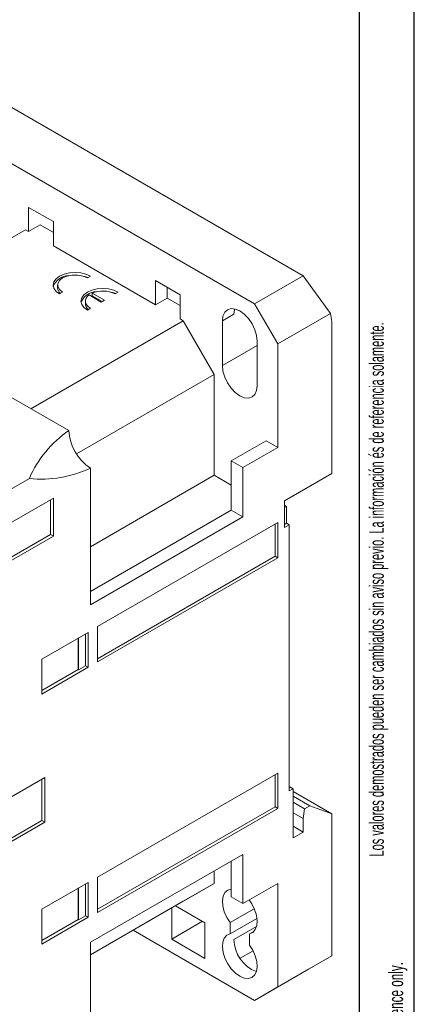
# Model space of a CAD drawing. Header units: millimetres. Extents: x 0 to 420, y 0 to 297.
# Tile 12 of 13: x 384 to 420, y 55 to 145. Entities that reach past the tile are written whole.
import ezdxf

# ---------------------------------------------------------------- set-up
doc = ezdxf.new("R2010")
doc.units = ezdxf.units.MM
doc.layers.add('FORMATO', color=7, linetype='Continuous')
doc.styles.add('SLDTEXTSTYLE1', font='TXT', dxfattribs={"width": 0.605})
doc.styles.add('SLDTEXTSTYLE2', font='TXT', dxfattribs={"width": 0.569583})

# ---------------------------------------------------------------- blocks, each defined once
blk = doc.blocks.new('SW_NOTE_0')
at = {"color": 0, "linetype": 'Continuous', "lineweight": 0, "attachment_point": 1, "rotation": 90}
for s, insert, char_height, style in [('Sujeito a alteração sem aviso prévio. As informações contidas são valores de referência.                                                           Los valores demostrados pueden ser cambiados sin aviso previo. La información és de referencia solamente.', (-1.705, 0), 1.322917, 'SLDTEXTSTYLE2'), ('The values shown are subject to change without prior notice. The information is for reference only.', (0.059, 0), 1.32292, 'SLDTEXTSTYLE1')]:
    blk.add_mtext(s, dxfattribs=dict(at, insert=insert, char_height=char_height, style=style))

msp = doc.modelspace()

# ---------------------------------------------------------------- linework, layer by layer
at = {"color": 7, "linetype": 'Continuous', "lineweight": 15}
for p, q in [((409.843, 121.531), (382.407, 137.369)), ((405.391, 118.961), (377.956, 134.8)), ((384.744, 127.778), (387.007, 126.472)), ((384.744, 125.573), (384.744, 127.778)), ((384.744, 125.573), (385.805, 126.186)), ((387.007, 125.492), (385.805, 126.186)), ((387.007, 126.472), (387.007, 124.267)), ((384.461, 125.737), (370.319, 117.573)), ((384.744, 125.573), (384.461, 125.737)), ((396.341, 118.879), (387.007, 124.267)), ((387.387, 120.675), (387.387, 120.43)), ((390.118, 121.328), (390.401, 121.491)), ((396.341, 121.084), (398.603, 119.777)), ((396.341, 118.879), (396.341, 121.084)), ((405.391, 118.961), (409.843, 121.531)), ((409.843, 121.531), (412.338, 118.073)), ((387.572, 119.859), (387.855, 120.022)), ((390.268, 119.772), (391.391, 119.124)), ((391.674, 119.287), (390.551, 119.935)), ((390.551, 119.69), (390.551, 119.935)), ((392.664, 119.859), (392.946, 120.022)), ((397.401, 119.491), (397.401, 120.471)), ((398.603, 119.777), (398.603, 117.573)), ((389.932, 119.205), (389.932, 118.96)), ((391.461, 119.165), (390.551, 119.69)), ((391.391, 119.124), (391.674, 119.287)), ((396.341, 118.879), (397.401, 119.491)), ((398.603, 118.797), (397.401, 119.491)), ((407.513, 115.287), (405.391, 118.961)), ((390.118, 118.389), (390.401, 118.552)), ((402.457, 117.389), (403.518, 118.002)), ((412.338, 118.073), (407.513, 115.287)), ((412.338, 118.073), (412.463, 117.328)), ((384.957, 109.368), (398.886, 117.409)), ((398.886, 117.409), (398.603, 117.573)), ((398.886, 117.409), (401.715, 112.51)), ((402.457, 113.307), (402.457, 117.389)), ((412.463, 103.447), (412.463, 117.328)), ((405.639, 115.552), (405.639, 111.47)), ((407.513, 105.815), (407.513, 115.287)), ((388.426, 107.365), (379.511, 112.511)), ((401.715, 112.51), (389.115, 105.237)), ((401.715, 103.283), (401.715, 112.51)), ((406.452, 106.428), (403.27, 104.591)), ((406.452, 106.428), (407.513, 105.815)), ((407.513, 105.815), (404.331, 103.978)), ((403.27, 104.591), (404.331, 103.978)), ((403.27, 104.591), (403.27, 100.1)), ((390.401, 91.446), (390.401, 103.945)), ((404.331, 103.978), (404.331, 99.487)), ((381.633, 101.163), (384.812, 102.999)), ((390.401, 96.752), (401.715, 103.283)), ((403.27, 102.385), (401.715, 103.283)), ((408.149, 100.957), (412.463, 103.447)), ((382.623, 98.673), (387.007, 101.204)), ((386.736, 101.047), (386.736, 97.869)), ((387.007, 101.204), (387.007, 97.713)), ((408.149, 100.957), (408.149, 98.507)), ((403.27, 100.1), (390.401, 92.67)), ((403.27, 100.1), (404.331, 99.487)), ((408.329, 100.432), (408.149, 100.536)), ((408.149, 100.329), (408.329, 100.432)), ((408.329, 98.894), (408.329, 100.432)), ((404.331, 99.487), (390.401, 91.446)), ((407.513, 98.956), (391.037, 89.445)), ((407.268, 95.872), (407.268, 98.815)), ((407.513, 95.731), (407.513, 98.956)), ((408.329, 98.894), (408.149, 98.79)), ((408.149, 98.507), (408.573, 98.752)), ((408.573, 98.752), (408.329, 98.894)), ((408.573, 98.752), (408.573, 74.419)), ((386.736, 97.869), (382.623, 95.495)), ((387.007, 97.713), (382.623, 95.182)), ((386.736, 97.869), (387.007, 97.713)), ((391.037, 86.503), (407.268, 95.872)), ((391.037, 86.22), (407.513, 95.731)), ((407.268, 95.872), (407.513, 95.731)), ((391.037, 89.445), (391.037, 86.22)), ((390.189, 88.914), (385.946, 86.465)), ((389.282, 85.519), (389.282, 88.391)), ((389.307, 85.504), (389.307, 88.406)), ((389.944, 85.871), (389.944, 88.773)), ((390.189, 85.73), (390.189, 88.914)), ((385.946, 86.465), (385.946, 83.281)), ((385.946, 83.281), (390.189, 85.73)), ((389.307, 85.504), (389.944, 85.871)), ((389.944, 85.871), (390.189, 85.73)), ((385.946, 83.593), (389.282, 85.519)), ((389.307, 85.504), (389.282, 85.519)), ((386.229, 75.646), (379.511, 71.768)), ((386.229, 71.563), (386.229, 75.646)), ((407.513, 76.052), (391.037, 66.541)), ((407.268, 72.968), (407.268, 75.911)), ((407.513, 72.827), (407.513, 76.052)), ((385.958, 71.72), (385.958, 75.49)), ((408.573, 74.827), (408.927, 74.623)), ((408.927, 74.623), (408.573, 74.419)), ((408.927, 74.623), (408.927, 70.132)), ((412.463, 72.337), (408.927, 74.378)), ((410.466, 73.062), (408.927, 73.95)), ((391.037, 63.599), (407.268, 72.968)), ((407.268, 72.968), (407.513, 72.827)), ((408.927, 73.379), (409.971, 72.776)), ((410.466, 73.062), (409.971, 72.776)), ((410.466, 73.062), (412.463, 72.337)), ((391.037, 63.316), (407.513, 72.827)), ((408.927, 72.418), (409.846, 71.888)), ((409.971, 72.776), (409.846, 71.888)), ((412.463, 59.354), (412.463, 72.337)), ((379.511, 67.685), (386.229, 71.563)), ((381.362, 69.066), (385.958, 71.72)), ((386.229, 71.563), (385.958, 71.72)), ((409.846, 70.663), (408.927, 71.194)), ((409.846, 70.663), (409.846, 71.888)), ((408.927, 70.132), (409.846, 70.663)), ((390.401, 60.581), (404.331, 68.622)), ((404.331, 68.622), (404.331, 64.131)), ((403.27, 68.01), (403.27, 64.743)), ((401.715, 65.968), (401.715, 67.112)), ((390.189, 66.051), (385.946, 63.602)), ((389.944, 63.008), (389.944, 65.91)), ((390.189, 62.867), (390.189, 66.051)), ((390.401, 59.436), (401.715, 65.968)), ((391.037, 66.541), (391.037, 63.316)), ((401.715, 65.968), (398.886, 64.334)), ((404.331, 64.131), (407.513, 65.968)), ((407.513, 56.496), (407.513, 65.968)), ((389.282, 65.528), (389.282, 62.656)), ((389.307, 62.641), (389.307, 65.543)), ((398.886, 64.334), (390.401, 59.436)), ((398.179, 63.926), (400.866, 62.375)), ((403.27, 64.743), (404.331, 64.131)), ((385.946, 63.602), (385.946, 60.418)), ((397.825, 60.864), (397.825, 63.722)), ((403.164, 62.378), (405.371, 63.652)), ((385.946, 60.418), (390.189, 62.867)), ((385.946, 60.73), (389.282, 62.656)), ((389.307, 62.641), (389.282, 62.656)), ((389.307, 62.641), (389.944, 63.008)), ((389.944, 63.008), (390.189, 62.867)), ((400.654, 62.497), (397.825, 60.864)), ((400.866, 62.375), (400.866, 59.109)), ((403.164, 61.351), (405.62, 62.769)), ((403.164, 61.351), (403.164, 62.378)), ((394.289, 61.68), (405.391, 55.271)), ((404.932, 61.358), (405.371, 61.611)), ((404.932, 61.358), (404.932, 60.33)), ((390.401, 48.081), (390.401, 60.581)), ((400.866, 59.109), (397.825, 60.864)), ((405.258, 59.807), (404.076, 59.124)), ((407.513, 56.496), (412.463, 59.354)), ((412.463, 59.354), (410.341, 58.129)), ((410.341, 58.129), (405.391, 55.271)), ((405.391, 55.271), (407.513, 56.496))]:
    msp.add_line(p, q, dxfattribs=at)
at = {"color": 8, "linetype": 'Continuous', "lineweight": 15}
for p, q in [((402.457, 113.307), (405.639, 115.143)), ((405.586, 62.038), (403.518, 60.844))]:
    msp.add_line(p, q, dxfattribs=at)
at = {"color": 7, "linetype": 'Continuous', "lineweight": 15, "flags": 128}
for points in [[(390.401, 121.491), (389.987, 121.675), (389.504, 121.79), (388.987, 121.83), (388.469, 121.79), (387.987, 121.675), (387.572, 121.491), (387.255, 121.252), (387.055, 120.974), (386.987, 120.675), (387.055, 120.376), (387.255, 120.098), (387.572, 119.859)], [(387.855, 120.022), (387.561, 120.256), (387.406, 120.53), (387.406, 120.819), (387.561, 121.094), (387.855, 121.328), (388.26, 121.498), (388.736, 121.587), (389.237, 121.587), (389.713, 121.498), (390.118, 121.328)], [(390.173, 121.36), (389.987, 121.43), (389.583, 121.532)], [(392.946, 120.022), (392.532, 120.205), (392.05, 120.321), (391.532, 120.36), (391.015, 120.321), (390.532, 120.205), (390.118, 120.022), (389.8, 119.783), (389.6, 119.504), (389.532, 119.205), (389.6, 118.907), (389.8, 118.628), (390.118, 118.389)], [(390.401, 118.552), (390.216, 118.68), (390.074, 118.825), (389.979, 118.983), (389.935, 119.148), (389.943, 119.314), (390.003, 119.477), (390.113, 119.631), (390.268, 119.772)], [(392.718, 119.89), (392.532, 119.96), (392.129, 120.062)], [(402.457, 117.389), (402.511, 117.833), (402.67, 118.185), (402.923, 118.419), (403.252, 118.521), (403.636, 118.483), (404.048, 118.308), (404.46, 118.008), (404.843, 117.603), (405.173, 117.12), (405.426, 116.594), (405.585, 116.059), (405.639, 115.552)], [(403.518, 118.002), (403.572, 118.446), (403.586, 118.496)], [(405.639, 111.47), (405.585, 111.025), (405.426, 110.674), (405.173, 110.44), (404.843, 110.338), (404.46, 110.376), (404.048, 110.551), (403.636, 110.851), (403.252, 111.256), (402.923, 111.738), (402.67, 112.265), (402.511, 112.8), (402.457, 113.307)], [(403.164, 62.378), (402.859, 62.862), (402.63, 63.38), (402.494, 63.899), (402.458, 64.386), (402.525, 64.808), (402.691, 65.139), (402.945, 65.357), (403.27, 65.447)], [(404.898, 64.458), (405.151, 64.083), (405.405, 63.572), (405.57, 63.05), (405.638, 62.55), (405.602, 62.105), (405.466, 61.743), (405.237, 61.489), (404.932, 61.358)], [(404.932, 60.33), (405.237, 59.847), (405.466, 59.329), (405.602, 58.81), (405.638, 58.323), (405.57, 57.901), (405.405, 57.57), (405.151, 57.352), (404.825, 57.261), (404.45, 57.303), (404.048, 57.476), (403.646, 57.767), (403.271, 58.159), (402.945, 58.625), (402.691, 59.136), (402.525, 59.659), (402.458, 60.159), (402.494, 60.604), (402.63, 60.965), (402.859, 61.22), (403.164, 61.351)]]:
    msp.add_lwpolyline(points, dxfattribs=at)
at = {"color": 7, "linetype": 'Continuous', "lineweight": 15}
for centre, radius, start, end in [((388.423, 120.006), 1.526, 91.23834, 159.02389), ((388.087, 120.47), 0.702, 183.27681, 232.81773), ((390.969, 118.537), 1.526, 91.23835, 159.02388), ((391.526, 117.638), 2.495, 62.86183, 112.98921), ((390.613, 118.99), 0.681, 182.47514, 233.61943), ((394.105, 98.986), 10.122, 124.12531, 156.64237), ((392.713, 107.56), 4.292, 182.60547, 237.39451), ((385.984, 113.053), 10.122, 263.3489, 295.86786), ((406.697, 60.874), 3.179, 180.53872, 249.25024)]:
    msp.add_arc(centre, radius, start, end, dxfattribs=at)
at = {"layer": 'FORMATO'}
for p, q in [((420, 0), (420, 297)), ((415, 5), (415, 287))]:
    msp.add_line(p, q, dxfattribs=at)

# ---------------------------------------------------------------- block references
at = {"color": 7, "linetype": 'Continuous', "lineweight": 0}
msp.add_blockref('SW_NOTE_0', (417.595, 12.311), dxfattribs=at)

doc.saveas('drawing.dxf')
